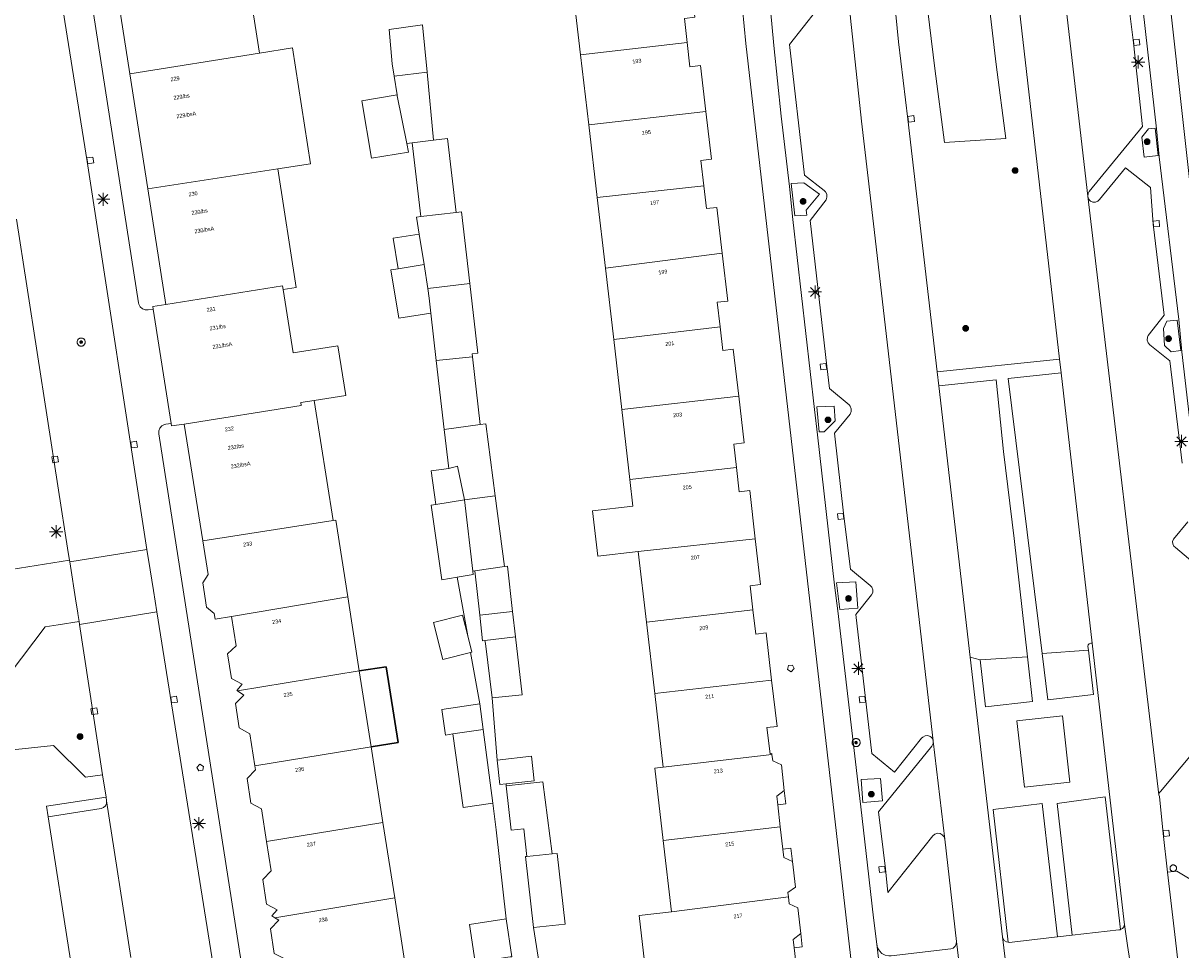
# Model space of a CAD drawing. Header units: metres. Extents: x 135779 to 137489, y 452643 to 455118.
# Tile 91 of 189: x 136139 to 136227, y 453434 to 453505. Entities that reach past the tile are written whole.
import ezdxf
from ezdxf.enums import TextEntityAlignment as Align

# ---------------------------------------------------------------- set-up
doc = ezdxf.new("R2010")
doc.units = ezdxf.units.M
doc.linetypes.add('DGN_Style_3', pattern=[78.572352, 56.123108, -22.449243])
for name, color, linetype, lineweight in [('KTop_BTD_Groenvoorziening', 62, 'Continuous', 13), ('KTop_NAR_Huisnummer (t)', 7, 'Continuous', 13), ('KTop_NAR_Huisnummer tijdelijk (t)', 7, 'Continuous', 13), ('KTop_OBW_Overig Plus', 1, 'Continuous', 13), ('KTop_PAL_Afsluitpaal', 222, 'Continuous', 13), ('KTop_PAL_Lichtmast', 40, 'Continuous', 13), ('KTop_PND_Grondvlaksituatie van BAG-pand [tachy]', 1, 'Continuous', 13), ('KTop_PND_Pandscheiding', 40, 'Continuous', 13), ('KTop_PND_Voorlopige_pandgeometrie', 1, 'DGN_Style_3', 30), ('KTop_PUT_Brandkraan of -put', 1, 'Continuous', 13), ('KTop_PUT_Inspectie- of rioolput', 15, 'Continuous', 13), ('KTop_PUT_Kolk', 15, 'Continuous', 13), ('KTop_VGO_Boom', 92, 'Continuous', 13), ('KTop_WGD_Fietspad', 40, 'Continuous', 13), ('KTop_WGD_Parkeervlak', 251, 'Continuous', 13), ('KTop_WGD_Rijbaan_Lokale weg', 251, 'Continuous', 13), ('KTop_WGD_Rijbaan_Lokale weg_verkeersdrempel', 40, 'Continuous', 13), ('KTop_WGD_Voetpad', 251, 'Continuous', 13), ('KTop_WGD_Voetpad_achterpad', 251, 'Continuous', 13)]:
    doc.layers.add(name, color=color, linetype=linetype, lineweight=lineweight)
doc.styles.add('Style-ROVU', font='ROVU.shx')
doc.styles.add('Style-ROVUCURSIEF', font='ROVUCURSIEF.shx')

# ---------------------------------------------------------------- blocks, each defined once
blk = doc.blocks.new('PAL_Lichtmast')
at = {"layer": 'KTop_PAL_Lichtmast'}
for p, q in [((-0.354, -0.354), (0.354, 0.354)), ((0.354, -0.354), (-0.354, 0.354)), ((0, -0.5), (0, 0.5)), ((-0.5, 0), (0.5, 0))]:
    blk.add_line(p, q, dxfattribs=at)
blk = doc.blocks.new('PAL_Afsluitpaal')
at = {"layer": 'KTop_PAL_Afsluitpaal', "flags": 128}
blk.add_lwpolyline([(0.25, 0), (0.249, 0.026), (0.245, 0.052), (0.238, 0.077), (0.228, 0.102), (0.217, 0.125), (0.202, 0.147), (0.186, 0.167), (0.167, 0.186), (0.147, 0.202), (0.125, 0.217), (0.102, 0.228), (0.077, 0.238), (0.052, 0.245), (0.026, 0.249), (0, 0.25), (-0.026, 0.249), (-0.052, 0.245), (-0.077, 0.238), (-0.102, 0.228), (-0.125, 0.217), (-0.147, 0.202), (-0.167, 0.186), (-0.186, 0.167), (-0.202, 0.147), (-0.217, 0.125), (-0.228, 0.102), (-0.238, 0.077), (-0.245, 0.052), (-0.249, 0.026), (-0.25, 0), (-0.249, -0.026), (-0.245, -0.052), (-0.238, -0.077), (-0.228, -0.102), (-0.217, -0.125), (-0.202, -0.147), (-0.186, -0.167), (-0.167, -0.186), (-0.147, -0.202), (-0.125, -0.217), (-0.102, -0.228), (-0.077, -0.238), (-0.052, -0.245), (-0.026, -0.249), (0, -0.25), (0.026, -0.249), (0.052, -0.245), (0.077, -0.238), (0.102, -0.228), (0.125, -0.217), (0.147, -0.202), (0.167, -0.186), (0.186, -0.167), (0.202, -0.147), (0.217, -0.125), (0.228, -0.102), (0.238, -0.077), (0.245, -0.052), (0.249, -0.026), (0.25, 0)], dxfattribs=at)
blk = doc.blocks.new('PUT_Brandkraan_of_-put')
at = {"layer": 'KTop_PUT_Brandkraan of -put'}
for p, q in [((-0.25, 0.034), (0, 0.25)), ((-0.158, -0.25), (-0.25, 0.034)), ((0, 0.25), (0.25, 0.033)), ((0.25, 0.033), (0.158, -0.25)), ((0.158, -0.25), (-0.158, -0.25))]:
    blk.add_line(p, q, dxfattribs=at)
blk = doc.blocks.new('PUT_Inspectie-_of_rioolput')
at = {"layer": 'KTop_PUT_Inspectie- of rioolput', "flags": 128}
for points in [[(0.31, 0), (0.308, 0.032), (0.303, 0.064), (0.294, 0.095), (0.283, 0.126), (0.268, 0.155), (0.25, 0.182), (0.23, 0.207), (0.207, 0.23), (0.182, 0.25), (0.154, 0.268), (0.126, 0.283), (0.095, 0.294), (0.064, 0.303), (0.032, 0.308), (0, 0.309), (-0.032, 0.308), (-0.064, 0.303), (-0.096, 0.294), (-0.126, 0.283), (-0.155, 0.268), (-0.182, 0.25), (-0.207, 0.23), (-0.23, 0.207), (-0.25, 0.182), (-0.268, 0.154), (-0.283, 0.126), (-0.294, 0.095), (-0.303, 0.064), (-0.308, 0.032), (-0.309, 0), (-0.308, -0.032), (-0.303, -0.064), (-0.294, -0.096), (-0.283, -0.126), (-0.268, -0.155), (-0.25, -0.182), (-0.23, -0.207), (-0.207, -0.23), (-0.182, -0.25), (-0.155, -0.268), (-0.126, -0.283), (-0.096, -0.294), (-0.064, -0.303), (-0.032, -0.308), (0, -0.309), (0.032, -0.308), (0.064, -0.303), (0.095, -0.294), (0.126, -0.283), (0.155, -0.268), (0.182, -0.25), (0.207, -0.23), (0.23, -0.207), (0.25, -0.182), (0.268, -0.155), (0.283, -0.126), (0.294, -0.096), (0.303, -0.064), (0.308, -0.032), (0.31, 0)], [(0.095, 0), (0.094, 0.009), (0.092, 0.019), (0.09, 0.029), (0.086, 0.038), (0.082, 0.047), (0.076, 0.055), (0.07, 0.063), (0.063, 0.07), (0.055, 0.076), (0.047, 0.082), (0.038, 0.086), (0.029, 0.09), (0.019, 0.092), (0.009, 0.094), (0, 0.094), (-0.01, 0.094), (-0.02, 0.092), (-0.029, 0.09), (-0.039, 0.086), (-0.048, 0.082), (-0.056, 0.076), (-0.064, 0.07), (-0.071, 0.063), (-0.077, 0.055), (-0.082, 0.047), (-0.087, 0.038), (-0.09, 0.029), (-0.093, 0.019), (-0.094, 0.009), (-0.095, 0), (-0.094, -0.01), (-0.093, -0.02), (-0.09, -0.029), (-0.087, -0.039), (-0.082, -0.048), (-0.077, -0.056), (-0.071, -0.064), (-0.064, -0.071), (-0.056, -0.077), (-0.047, -0.082), (-0.039, -0.087), (-0.029, -0.09), (-0.02, -0.093), (-0.01, -0.094), (0, -0.095), (0.009, -0.094), (0.019, -0.093), (0.029, -0.09), (0.038, -0.087), (0.047, -0.082), (0.055, -0.077), (0.063, -0.071), (0.07, -0.064), (0.076, -0.056), (0.082, -0.047), (0.086, -0.039), (0.09, -0.029), (0.092, -0.02), (0.094, -0.01), (0.095, 0)], [(0.035, 0), (0.034, 0.003), (0.034, 0.007), (0.033, 0.01), (0.031, 0.014), (0.03, 0.017), (0.028, 0.02), (0.026, 0.023), (0.023, 0.026), (0.02, 0.028), (0.017, 0.03), (0.014, 0.031), (0.01, 0.033), (0.007, 0.034), (0.003, 0.034), (0, 0.034), (-0.004, 0.034), (-0.007, 0.034), (-0.011, 0.033), (-0.014, 0.031), (-0.018, 0.03), (-0.021, 0.028), (-0.023, 0.026), (-0.026, 0.023), (-0.028, 0.02), (-0.03, 0.017), (-0.032, 0.014), (-0.033, 0.01), (-0.034, 0.007), (-0.035, 0.003), (-0.035, 0), (-0.035, -0.004), (-0.034, -0.007), (-0.033, -0.011), (-0.032, -0.014), (-0.03, -0.018), (-0.028, -0.021), (-0.026, -0.023), (-0.023, -0.026), (-0.021, -0.028), (-0.017, -0.03), (-0.014, -0.032), (-0.011, -0.033), (-0.007, -0.034), (-0.004, -0.035), (0, -0.035), (0.003, -0.035), (0.007, -0.034), (0.01, -0.033), (0.014, -0.032), (0.017, -0.03), (0.02, -0.028), (0.023, -0.026), (0.026, -0.023), (0.028, -0.021), (0.03, -0.017), (0.031, -0.014), (0.033, -0.011), (0.034, -0.007), (0.034, -0.004), (0.035, 0)], [(0.01, 0.02), (0.007, 0.02), (0.005, 0.021), (0.003, 0.022), (0.001, 0.022), (-0.001, 0.022), (-0.004, 0.022), (-0.006, 0.021), (-0.008, 0.02), (-0.01, 0.019), (-0.012, 0.018), (-0.014, 0.017), (-0.016, 0.015), (-0.017, 0.013), (-0.019, 0.012), (-0.02, 0.009), (-0.021, 0.007), (-0.022, 0.005), (-0.022, 0.003), (-0.022, 0.001), (-0.022, -0.001), (-0.022, -0.004), (-0.022, -0.006), (-0.021, -0.008), (-0.02, -0.01), (-0.019, -0.012), (-0.017, -0.014), (-0.016, -0.016), (-0.014, -0.017), (-0.012, -0.019), (-0.01, -0.02), (-0.008, -0.021), (-0.006, -0.022), (-0.003, -0.022), (-0.001, -0.022), (0.001, -0.022), (0.003, -0.022), (0.005, -0.022), (0.008, -0.021), (0.01, -0.02), (0.012, -0.019), (0.014, -0.017), (0.015, -0.016), (0.017, -0.014), (0.018, -0.012), (0.02, -0.01), (0.02, -0.008), (0.021, -0.006), (0.022, -0.003), (0.022, -0.001), (0.022, 0.001), (0.022, 0.003), (0.021, 0.005), (0.02, 0.008), (0.019, 0.01), (0.018, 0.012), (0.017, 0.014), (0.015, 0.015), (0.013, 0.017), (0.012, 0.018), (0.01, 0.02)]]:
    blk.add_lwpolyline(points, dxfattribs=at)
blk = doc.blocks.new('PUT_Kolk')
at = {"layer": 'KTop_PUT_Kolk', "flags": 128}
blk.add_lwpolyline([(0.225, -0.225), (0.225, 0.225), (-0.225, 0.225), (-0.225, -0.225), (0.225, -0.225)], dxfattribs=at)
blk = doc.blocks.new('VGO_Boom')
at = {"layer": 'KTop_VGO_Boom', "flags": 128}
for points in [[(0.215, 0), (0.214, 0.022), (0.21, 0.045), (0.204, 0.066), (0.196, 0.087), (0.186, 0.108), (0.174, 0.126), (0.16, 0.144), (0.144, 0.16), (0.126, 0.174), (0.107, 0.186), (0.087, 0.196), (0.066, 0.204), (0.045, 0.21), (0.022, 0.214), (-0.001, 0.215), (-0.023, 0.214), (-0.045, 0.21), (-0.067, 0.204), (-0.088, 0.196), (-0.108, 0.186), (-0.127, 0.174), (-0.144, 0.16), (-0.16, 0.144), (-0.174, 0.126), (-0.187, 0.107), (-0.197, 0.087), (-0.205, 0.066), (-0.211, 0.045), (-0.214, 0.022), (-0.215, -0.001), (-0.214, -0.023), (-0.211, -0.045), (-0.205, -0.067), (-0.197, -0.088), (-0.187, -0.108), (-0.174, -0.127), (-0.16, -0.144), (-0.144, -0.16), (-0.127, -0.174), (-0.108, -0.187), (-0.088, -0.197), (-0.067, -0.205), (-0.045, -0.211), (-0.023, -0.214), (0, -0.215), (0.022, -0.214), (0.045, -0.211), (0.066, -0.205), (0.087, -0.197), (0.108, -0.187), (0.126, -0.174), (0.144, -0.16), (0.16, -0.144), (0.174, -0.127), (0.186, -0.108), (0.196, -0.088), (0.204, -0.067), (0.21, -0.045), (0.214, -0.023), (0.215, -0.001)], [(0.155, 0), (0.154, 0.016), (0.152, 0.032), (0.147, 0.048), (0.142, 0.063), (0.134, 0.078), (0.125, 0.091), (0.115, 0.104), (0.104, 0.115), (0.091, 0.125), (0.077, 0.134), (0.063, 0.142), (0.048, 0.147), (0.032, 0.152), (0.016, 0.154), (-0.001, 0.155), (-0.017, 0.154), (-0.033, 0.152), (-0.048, 0.147), (-0.064, 0.142), (-0.078, 0.134), (-0.092, 0.125), (-0.104, 0.115), (-0.116, 0.104), (-0.126, 0.091), (-0.135, 0.077), (-0.142, 0.063), (-0.148, 0.048), (-0.152, 0.032), (-0.155, 0.016), (-0.155, -0.001), (-0.155, -0.017), (-0.152, -0.033), (-0.148, -0.048), (-0.142, -0.064), (-0.135, -0.078), (-0.126, -0.092), (-0.116, -0.104), (-0.104, -0.116), (-0.092, -0.126), (-0.078, -0.135), (-0.064, -0.142), (-0.048, -0.148), (-0.033, -0.152), (-0.017, -0.155), (0, -0.155), (0.016, -0.155), (0.032, -0.152), (0.048, -0.148), (0.063, -0.142), (0.078, -0.135), (0.091, -0.126), (0.104, -0.116), (0.115, -0.104), (0.125, -0.092), (0.134, -0.078), (0.142, -0.064), (0.147, -0.048), (0.152, -0.033), (0.154, -0.017), (0.155, -0.001)], [(0.095, 0), (0.094, 0.01), (0.093, 0.02), (0.09, 0.029), (0.087, 0.039), (0.082, 0.048), (0.077, 0.056), (0.071, 0.064), (0.064, 0.071), (0.056, 0.077), (0.047, 0.082), (0.039, 0.087), (0.029, 0.09), (0.02, 0.093), (0.01, 0.094), (-0.001, 0.095), (-0.01, 0.094), (-0.02, 0.093), (-0.03, 0.09), (-0.039, 0.087), (-0.048, 0.082), (-0.056, 0.077), (-0.064, 0.071), (-0.071, 0.064), (-0.077, 0.056), (-0.083, 0.047), (-0.087, 0.039), (-0.091, 0.029), (-0.093, 0.02), (-0.095, 0.01), (-0.095, -0.001), (-0.095, -0.01), (-0.093, -0.02), (-0.091, -0.03), (-0.087, -0.039), (-0.083, -0.048), (-0.077, -0.056), (-0.071, -0.064), (-0.064, -0.071), (-0.056, -0.077), (-0.048, -0.083), (-0.039, -0.087), (-0.03, -0.091), (-0.02, -0.093), (-0.01, -0.095), (0, -0.095), (0.01, -0.095), (0.02, -0.093), (0.029, -0.091), (0.039, -0.087), (0.048, -0.083), (0.056, -0.077), (0.064, -0.071), (0.071, -0.064), (0.077, -0.056), (0.082, -0.048), (0.087, -0.039), (0.09, -0.03), (0.093, -0.02), (0.094, -0.01), (0.095, -0.001)], [(0.035, 0), (0.035, 0.004), (0.034, 0.007), (0.033, 0.011), (0.032, 0.014), (0.03, 0.018), (0.028, 0.021), (0.026, 0.023), (0.023, 0.026), (0.021, 0.028), (0.017, 0.03), (0.014, 0.032), (0.011, 0.033), (0.007, 0.034), (0.004, 0.035), (-0.001, 0.035), (-0.004, 0.035), (-0.008, 0.034), (-0.011, 0.033), (-0.015, 0.032), (-0.018, 0.03), (-0.021, 0.028), (-0.024, 0.026), (-0.027, 0.023), (-0.029, 0.021), (-0.031, 0.017), (-0.032, 0.014), (-0.034, 0.011), (-0.035, 0.007), (-0.035, 0.004), (-0.035, -0.001), (-0.035, -0.004), (-0.035, -0.008), (-0.034, -0.011), (-0.032, -0.015), (-0.031, -0.018), (-0.029, -0.021), (-0.027, -0.024), (-0.024, -0.027), (-0.021, -0.029), (-0.018, -0.031), (-0.015, -0.032), (-0.011, -0.034), (-0.008, -0.035), (-0.004, -0.035), (0, -0.035), (0.004, -0.035), (0.007, -0.035), (0.011, -0.034), (0.014, -0.032), (0.018, -0.031), (0.021, -0.029), (0.023, -0.027), (0.026, -0.024), (0.028, -0.021), (0.03, -0.018), (0.032, -0.015), (0.033, -0.011), (0.034, -0.008), (0.035, -0.004), (0.035, 0)]]:
    blk.add_lwpolyline(points, dxfattribs=at)

msp = doc.modelspace()

# ---------------------------------------------------------------- linework, layer by layer
at = {"layer": 'KTop_BTD_Groenvoorziening', "flags": 128}
for points in [[(136206.941, 453512.583), (136206.756, 453514.53), (136211.447, 453514.859), (136211.632, 453512.912), (136212.223, 453507.24), (136212.894, 453501.578), (136213.645, 453495.925), (136208.954, 453495.596), (136208.203, 453501.249), (136207.532, 453506.912), (136206.941, 453512.583)], [(136219.934, 453456.836), (136216.412, 453456.567)], [(136211.662, 453456.099), (136215.276, 453456.318)], [(136125.921, 453455.808), (136125.612, 453455.335), (136125.845, 453455.146), (136133.679, 453448.78), (136140.908, 453449.553), (136143.347, 453447.136), (136144.656, 453447.303)]]:
    msp.add_lwpolyline(points, dxfattribs=at)
at = {"layer": 'KTop_OBW_Overig Plus', "flags": 128}
for points in [[(136172.534, 453457.923), (136172.135, 453459.499), (136169.929, 453458.941), (136170.642, 453456.127), (136172.759, 453456.663)], [(136172.759, 453456.663), (136172.847, 453456.685), (136172.534, 453457.923)]]:
    msp.add_lwpolyline(points, dxfattribs=at)
at = {"layer": 'KTop_PND_Grondvlaksituatie van BAG-pand [tachy]', "flags": 128}
for points in [[(136156.64, 453502.436), (136155.262, 453511.244)], [(136145.356, 453509.679), (136146.737, 453500.851)], [(136189.298, 453503.242), (136189.085, 453505.079), (136189.88, 453505.171), (136189.484, 453508.585)], [(136180.55, 453507.574), (136181.161, 453502.309)], [(136169.436, 453500.969), (136169.089, 453504.589), (136166.549, 453504.236), (136166.776, 453501.608), (136166.921, 453500.675)], [(136158.026, 453493.586), (136160.535, 453493.979), (136159.15, 453502.829), (136156.64, 453502.436)], [(136190.722, 453497.98), (136190.307, 453501.487), (136189.512, 453501.395), (136189.298, 453503.242)], [(136181.161, 453502.309), (136181.782, 453496.951)], [(136169.934, 453495.779), (136169.436, 453500.969)], [(136146.737, 453500.851), (136148.112, 453492.063)], [(136166.921, 453500.675), (136167.144, 453499.247)], [(136167.144, 453499.247), (136164.442, 453498.783), (136165.194, 453494.4), (136168.001, 453494.882), (136167.874, 453495.526)], [(136190.569, 453492.311), (136190.35, 453494.243), (136191.154, 453494.337), (136190.722, 453497.98)], [(136181.782, 453496.951), (136182.424, 453491.413)], [(136171.647, 453490.261), (136170.992, 453495.909), (136169.934, 453495.779)], [(136167.874, 453495.526), (136168.306, 453495.579)], [(136168.306, 453495.579), (136168.959, 453489.95)], [(136158.444, 453484.38), (136159.442, 453484.536), (136158.026, 453493.586)], [(136191.968, 453487.154), (136191.562, 453490.655), (136190.767, 453490.567), (136190.569, 453492.311)], [(136148.112, 453492.063), (136149.493, 453483.24)], [(136182.424, 453491.413), (136183.051, 453486.008)], [(136168.959, 453489.95), (136168.618, 453489.91), (136168.825, 453488.617)], [(136172.687, 453484.84), (136172.052, 453490.308), (136171.647, 453490.261)], [(136168.825, 453488.617), (136166.83, 453488.305), (136167.214, 453485.97)], [(136191.815, 453481.529), (136191.597, 453483.404), (136192.392, 453483.496), (136191.968, 453487.154)], [(136167.214, 453485.97), (136166.669, 453485.882), (136167.269, 453482.179), (136169.718, 453482.573)], [(136183.051, 453486.008), (136183.683, 453480.561)], [(136160.805, 453475.908), (136163.215, 453476.281), (136162.625, 453480.066), (136159.199, 453479.532), (136158.444, 453484.38)], [(136172.895, 453479.235), (136172.867, 453479.474), (136173.304, 453479.525), (136172.687, 453484.84)], [(136149.493, 453483.24), (136148.495, 453483.084), (136148.526, 453482.886)], [(136148.526, 453482.886), (136149.885, 453474.155)], [(136169.718, 453482.573), (136170.138, 453478.956)], [(136193.233, 453476.239), (136192.819, 453479.812), (136192.024, 453479.72), (136191.815, 453481.529)], [(136183.683, 453480.561), (136184.304, 453475.204)], [(136170.138, 453478.956), (136170.749, 453473.692)], [(136173.495, 453474.061), (136172.895, 453479.235)], [(136193.06, 453470.792), (136192.853, 453472.571), (136193.648, 453472.663), (136193.233, 453476.239)], [(136162.258, 453466.74), (136160.805, 453475.908)], [(136184.304, 453475.204), (136184.922, 453469.873)], [(136149.885, 453474.155), (136149.916, 453473.957), (136150.884, 453474.108)], [(136150.884, 453474.108), (136152.298, 453465.188)], [(136170.749, 453473.692), (136171.095, 453470.714)], [(136174.639, 453468.623), (136173.932, 453474.112), (136173.495, 453474.061)], [(136171.095, 453470.714), (136169.74, 453470.529), (136170.094, 453467.952)], [(136194.498, 453465.336), (136194.071, 453469.02), (136193.276, 453468.928), (136193.06, 453470.792)], [(136184.922, 453469.873), (136185.157, 453467.842), (136182.071, 453467.485), (136182.472, 453464.018), (136185.559, 453464.376)], [(136175.334, 453463.226), (136174.639, 453468.623)], [(136170.094, 453467.952), (136169.751, 453467.914), (136170.553, 453462.207), (136171.731, 453462.41)], [(136163.378, 453460.907), (136162.463, 453466.773), (136162.258, 453466.74)], [(136152.298, 453465.188), (136152.707, 453462.605), (136152.299, 453461.984), (136152.596, 453460.108), (136153.176, 453459.643), (136153.244, 453459.208), (136154.498, 453459.403)], [(136194.321, 453459.907), (136194.108, 453461.749), (136194.903, 453461.841), (136194.498, 453465.336)], [(136185.559, 453464.376), (136186.185, 453458.98)], [(136175.967, 453459.786), (136175.581, 453463.262), (136175.334, 453463.226)], [(136171.731, 453462.41), (136172.947, 453462.619), (136172.922, 453462.872)], [(136172.922, 453462.872), (136173.089, 453462.897)], [(136173.089, 453462.897), (136173.465, 453459.508)], [(136164.258, 453455.257), (136163.378, 453460.907)], [(136173.465, 453459.508), (136173.671, 453457.554), (136173.852, 453457.572)], [(136176.189, 453457.856), (136175.967, 453459.786)], [(136195.749, 453454.536), (136195.33, 453458.157), (136194.535, 453458.065), (136194.321, 453459.907)], [(136154.498, 453459.403), (136154.847, 453457.161), (136154.201, 453456.565), (136154.496, 453454.669), (136155.301, 453454.237), (136154.9, 453453.751), (136154.95, 453453.719)], [(136186.185, 453458.98), (136186.818, 453453.518)], [(136174.414, 453453.185), (136176.699, 453453.425), (136176.189, 453457.856)], [(136173.852, 453457.572), (136173.896, 453457.35), (136174.414, 453453.185)], [(136165.163, 453449.456), (136164.258, 453455.257)], [(136195.773, 453448.864), (136195.765, 453448.93), (136195.626, 453448.914), (136195.373, 453450.917), (136196.158, 453451.008), (136195.749, 453454.536)], [(136186.818, 453453.518), (136187.471, 453447.887)], [(136173.461, 453452.742), (136170.567, 453452.312), (136170.832, 453450.344), (136171.403, 453450.433)], [(136173.716, 453450.78), (136173.461, 453452.742)], [(136174.447, 453445.146), (136173.716, 453450.78)], [(136171.403, 453450.433), (136172.187, 453444.808), (136174.447, 453445.146)], [(136166.063, 453443.681), (136165.163, 453449.456)], [(136196.713, 453446.122), (136196.488, 453448.078), (136195.828, 453448.384), (136195.773, 453448.864)], [(136156.27, 453447.997), (136156.317, 453447.698), (136155.68, 453447.043), (136155.975, 453445.146), (136156.78, 453444.715), (136157.168, 453442.219)], [(136175.461, 453446.618), (136177.609, 453446.861), (136177.4, 453448.728), (136174.779, 453448.437)], [(136174.779, 453448.437), (136174.993, 453446.565), (136175.461, 453446.618)], [(136187.471, 453447.887), (136186.836, 453447.814), (136187.469, 453442.308)], [(136178.976, 453441.275), (136178.282, 453446.785), (136175.476, 453446.476)], [(136175.476, 453446.476), (136175.867, 453443.092), (136176.819, 453443.18), (136177.059, 453441.086)], [(136196.215, 453445.028), (136196.141, 453445.673), (136196.713, 453446.122)], [(136196.41, 453443.334), (136196.215, 453445.028)], [(136166.964, 453437.905), (136166.063, 453443.681)], [(136196.604, 453441.641), (136196.41, 453443.334)], [(136157.168, 453442.219), (136157.517, 453439.974), (136156.88, 453439.318), (136157.172, 453437.442), (136157.977, 453437.01), (136157.576, 453436.543), (136157.812, 453436.393)], [(136187.469, 453442.308), (136188.097, 453436.84)], [(136177.059, 453441.086), (136176.958, 453441.073), (136177.564, 453435.639)], [(136177.564, 453435.639), (136179.976, 453435.917), (136179.37, 453441.306), (136178.976, 453441.275)], [(136197.338, 453440.688), (136196.678, 453440.995), (136196.604, 453441.641)], [(136197.024, 453437.991), (136196.987, 453438.313), (136197.562, 453438.742), (136197.338, 453440.688)], [(136167.863, 453432.139), (136166.964, 453437.905)], [(136197.97, 453435.186), (136197.744, 453437.152), (136197.086, 453437.449), (136197.024, 453437.991)], [(136188.097, 453436.84), (136185.631, 453436.556), (136186.267, 453431.032), (136188.733, 453431.316)], [(136157.812, 453436.393), (136158.101, 453436.21), (136157.465, 453435.555), (136157.756, 453433.678), (136158.562, 453433.247), (136158.944, 453430.785)], [(136175.466, 453436.302), (136172.68, 453435.893), (136173.108, 453433.005), (136175.783, 453433.402)], [(136175.783, 453433.402), (136175.893, 453433.418), (136175.466, 453436.302)], [(136197.47, 453434.102), (136197.396, 453434.747), (136197.97, 453435.186)], [(136197.672, 453432.348), (136197.47, 453434.102)]]:
    msp.add_lwpolyline(points, dxfattribs=at)
at = {"layer": 'KTop_PND_Pandscheiding', "flags": 128}
for points in [[(136181.161, 453502.309), (136189.298, 453503.242)], [(136146.737, 453500.851), (136156.64, 453502.436)], [(136166.921, 453500.675), (136169.436, 453500.969)], [(136167.874, 453495.526), (136167.156, 453499.17), (136167.144, 453499.247)], [(136190.722, 453497.98), (136181.782, 453496.951)], [(136169.934, 453495.779), (136168.306, 453495.579)], [(136158.026, 453493.586), (136148.112, 453492.063)], [(136190.569, 453492.311), (136182.424, 453491.413)], [(136168.959, 453489.95), (136171.647, 453490.261)], [(136168.825, 453488.617), (136169.198, 453486.292)], [(136183.051, 453486.008), (136191.968, 453487.154)], [(136169.198, 453486.292), (136167.214, 453485.97)], [(136169.49, 453484.469), (136169.198, 453486.292)], [(136149.493, 453483.24), (136158.384, 453484.658), (136158.444, 453484.38)], [(136172.687, 453484.84), (136169.49, 453484.469)], [(136169.718, 453482.573), (136169.586, 453483.708), (136169.49, 453484.469)], [(136183.683, 453480.561), (136191.815, 453481.529)], [(136170.138, 453478.956), (136172.895, 453479.235)], [(136193.233, 453476.239), (136184.304, 453475.204)], [(136160.805, 453475.908), (136159.789, 453475.747), (136159.817, 453475.511), (136150.884, 453474.108)], [(136173.495, 453474.061), (136170.749, 453473.692)], [(136171.095, 453470.714), (136171.757, 453470.882), (136172.293, 453468.322)], [(136193.06, 453470.792), (136184.922, 453469.873)], [(136172.293, 453468.322), (136170.094, 453467.952)], [(136172.293, 453468.322), (136174.639, 453468.623)], [(136172.922, 453462.872), (136172.293, 453468.322)], [(136152.298, 453465.188), (136162.258, 453466.74)], [(136185.559, 453464.376), (136194.498, 453465.336)], [(136173.089, 453462.897), (136175.334, 453463.226)], [(136163.378, 453460.907), (136154.498, 453459.403)], [(136175.967, 453459.786), (136173.465, 453459.508)], [(136194.321, 453459.907), (136186.185, 453458.98)], [(136173.852, 453457.572), (136176.189, 453457.856)], [(136154.95, 453453.719), (136164.258, 453455.257)], [(136186.818, 453453.518), (136195.749, 453454.536)], [(136154.95, 453453.719), (136155.43, 453453.408), (136154.793, 453452.752), (136155.082, 453450.896), (136155.89, 453450.444), (136156.27, 453447.997)], [(136171.403, 453450.433), (136173.716, 453450.78)], [(136165.163, 453449.456), (136156.27, 453447.997)], [(136195.773, 453448.864), (136187.471, 453447.887)], [(136166.063, 453443.681), (136157.168, 453442.219)], [(136196.41, 453443.334), (136187.469, 453442.308)], [(136178.976, 453441.275), (136177.059, 453441.086)], [(136166.964, 453437.905), (136157.812, 453436.393)], [(136188.097, 453436.84), (136197.024, 453437.991)]]:
    msp.add_lwpolyline(points, dxfattribs=at)
at = {"layer": 'KTop_PND_Voorlopige_pandgeometrie', "flags": 128}
msp.add_lwpolyline([(136165.163, 453449.456), (136167.218, 453449.776), (136166.314, 453455.57), (136164.258, 453455.257)], dxfattribs=at)
at = {"layer": 'KTop_WGD_Fietspad', "flags": 128}
for points in [[(136234.046, 453437.599), (136233.63, 453441.45), (136227.83, 453491.17), (136225.49, 453512.3), (136225.068, 453516.235), (136224.96, 453517.473), (136224.725, 453520.177), (136224.463, 453524.126), (136224.28, 453528.079), (136224.23, 453529.62), (136224.21, 453530.02), (136223.83, 453547.63), (136223.846, 453551.725), (136223.943, 453555.819), (136224.05, 453558.52), (136224.12, 453560.64), (136224.293, 453563.83), (136224.546, 453567.015), (136224.62, 453567.79), (136226.34, 453582.17), (136227.121, 453587.923), (136227.89, 453593.08), (136228.458, 453596.05)], [(136224.369, 453583.145), (136222.76, 453570.08), (136222.6, 453568.19), (136222.39, 453566.29), (136222.162, 453563.01), (136221.961, 453559.067), (136221.79, 453553.51), (136221.67, 453549.39), (136222.27, 453525.6), (136222.42, 453523.41), (136222.79, 453518.36), (136222.897, 453517.28), (136223.4, 453512.19), (136223.62, 453510.19), (136225.14, 453496.65), (136225.35, 453494.51), (136226.85, 453482.08), (136227.08, 453479.61), (136228.62, 453466.26), (136228.81, 453464.71), (136230.12, 453453.43), (136230.33, 453451.47), (136231.95, 453437.63)], [(136193.395, 453507.157), (136193.773, 453503.159), (136201.938, 453431.966), (136202.04, 453431.08), (136205.59, 453400), (136206.57, 453391.42), (136206.62, 453390.42), (136206.65, 453389.41), (136206.68, 453386.41), (136206.71, 453385.44), (136206.96, 453382.37), (136207.33, 453378.47), (136210.58, 453350.62)], [(136203.78, 453434.38), (136203.53, 453436.4), (136203.08, 453440.42), (136202.55, 453444.86), (136202.33, 453446.77), (136200.81, 453459.84), (136200.56, 453461.79), (136199.26, 453473.28), (136199.02, 453475.22), (136197.36, 453489.73), (136197.1, 453492.24), (136196.462, 453497.631), (136195.904, 453503.03), (136195.75, 453504.67), (136195.52, 453507.03)], [(136222.698, 453435.872), (136222.656, 453435.708), (136222.538, 453435.564), (136222.378, 453435.486)], [(136213.817, 453434.523), (136213.682, 453434.55), (136213.514, 453434.663), (136213.402, 453434.832), (136213.37, 453434.95)], [(136213.817, 453434.523), (136213.88, 453434.51), (136217.584, 453434.934)], [(136218.708, 453435.063), (136217.584, 453434.934)], [(136218.708, 453435.063), (136222.27, 453435.47), (136222.372, 453435.483), (136222.378, 453435.486)], [(136203.78, 453434.38), (136203.839, 453434.108), (136203.973, 453433.863), (136204.17, 453433.666), (136204.415, 453433.533), (136204.688, 453433.475), (136204.87, 453433.48), (136209.42, 453434.02), (136209.61, 453434.083), (136209.76, 453434.215), (136209.847, 453434.394), (136209.86, 453434.58)], [(136204.24, 453430.33), (136204.028, 453432.197), (136203.78, 453434.38)]]:
    msp.add_lwpolyline(points, dxfattribs=at)
at = {"layer": 'KTop_WGD_Parkeervlak', "flags": 128}
msp.add_lwpolyline([(136142.205, 453433.159), (136140.496, 453444.115)], dxfattribs=at)
at = {"layer": 'KTop_WGD_Rijbaan_Lokale weg', "flags": 128}
for points in [[(136204.818, 453537.209), (136204.75, 453536.56), (136204.668, 453535.619), (136204.6, 453534.84), (136204.589, 453534.621), (136204.501, 453532.84), (136204.36, 453528.816), (136204.3, 453524.791), (136204.32, 453520.765), (136204.42, 453516.74), (136204.45, 453516.45), (136204.474, 453515.927), (136204.495, 453515.56), (136204.713, 453511.709), (136205.032, 453507.496), (136205.43, 453503.29), (136206.15, 453497.38), (136208.381, 453478.092)], [(136217.742, 453479.069), (136214.51, 453507.27), (136214.285, 453509.586), (136213.84, 453514.77), (136213.84, 453514.94), (136213.717, 453516.326), (136213.71, 453516.421), (136213.401, 453520.479), (136213.166, 453524.638), (136213.01, 453528.8), (136212.812, 453534.612), (136212.776, 453535.671), (136212.75, 453536.42), (136212.73, 453537.11)], [(136216.314, 453535.884), (136216.372, 453532.658), (136216.586, 453527.284), (136216.88, 453521.915), (136217.24, 453516.751), (136217.254, 453516.55), (136217.707, 453511.191), (136218.24, 453505.84), (136219.889, 453491.51)], [(136148.038, 453464.526), (136143.473, 453494.152), (136141.757, 453504.853), (136140.065, 453515.889), (136138.81, 453523.833)], [(136208.083, 453449.904), (136203.52, 453489.39), (136202.602, 453497.248), (136201.763, 453505.114), (136201.405, 453508.72)], [(136219.889, 453491.51), (136225.318, 453445.794)], [(136142.127, 453463.703), (136142.034, 453464.302), (136138.076, 453489.751)], [(136217.862, 453478.019), (136217.742, 453479.069)], [(136208.381, 453478.092), (136208.504, 453477.022)], [(136220.229, 453457.37), (136217.862, 453478.019)], [(136208.504, 453477.022), (136210.901, 453456.296)], [(136142.147, 453463.577), (136148.038, 453464.526)], [(136142.127, 453463.703), (136142.147, 453463.577)], [(136148.792, 453459.756), (136142.888, 453458.805)], [(136160.676, 453383.93), (136159.438, 453392.244), (136158.219, 453400), (136157.342, 453405.577), (136154.498, 453423.669), (136153.104, 453432.775), (136148.792, 453459.756)], [(136144.656, 453447.303), (136142.888, 453458.805)], [(136222.698, 453435.872), (136222.67, 453436.07), (136220.229, 453457.37)], [(136210.901, 453456.296), (136213.37, 453434.95)], [(136208.085, 453449.891), (136208.083, 453449.904)], [(136208.97, 453442.39), (136208.085, 453449.891)], [(136144.916, 453445.614), (136144.656, 453447.303)], [(136144.916, 453445.614), (136144.962, 453445.315)], [(136146.808, 453433.37), (136144.962, 453445.315)], [(136225.318, 453445.794), (136225.36, 453445.65), (136225.64, 453442.82), (136225.99, 453439.89)], [(136209.86, 453434.58), (136208.97, 453442.39)], [(136225.99, 453439.89), (136226.582, 453434.693), (136227.09, 453430.23)], [(136223.09, 453433.12), (136222.924, 453434.288), (136222.698, 453435.872)], [(136213.37, 453434.95), (136213.579, 453433.254), (136213.723, 453432.087)], [(136209.86, 453434.58), (136210.064, 453432.865), (136210.208, 453431.655)]]:
    msp.add_lwpolyline(points, dxfattribs=at)
at = {"layer": 'KTop_WGD_Rijbaan_Lokale weg_verkeersdrempel', "flags": 128}
for points in [[(136148.792, 453459.756), (136148.531, 453461.389), (136148.276, 453462.982), (136148.038, 453464.526)], [(136142.147, 453463.577), (136142.638, 453460.426), (136142.706, 453459.993), (136142.757, 453459.656), (136142.76, 453459.637), (136142.854, 453459.024)], [(136142.888, 453458.805), (136142.854, 453459.024)], [(136231.95, 453437.63), (136230.81, 453437.49), (136226.68, 453439.96), (136225.99, 453439.89)]]:
    msp.add_lwpolyline(points, dxfattribs=at)
at = {"layer": 'KTop_WGD_Voetpad', "flags": 128}
for points in [[(136148.526, 453482.886), (136148.135, 453482.825), (136147.908, 453482.83), (136147.697, 453482.912), (136147.527, 453483.062), (136147.419, 453483.262), (136147.394, 453483.367), (136143.412, 453508.923), (136143.417, 453509.15), (136143.501, 453509.361), (136143.651, 453509.531), (136143.852, 453509.638), (136143.954, 453509.663), (136144.347, 453509.724)], [(136219.889, 453491.51), (136219.913, 453491.709), (136220, 453491.87), (136224.06, 453496.83), (136223.37, 453503.23), (136222.6, 453509.56)], [(136201.29, 453508.42), (136197.11, 453503.1), (136198.26, 453493.12), (136199.77, 453491.95), (136199.867, 453491.847), (136199.959, 453491.655), (136199.974, 453491.443), (136199.91, 453491.24), (136198.68, 453489.66), (136199.95, 453478.52), (136200.17, 453476.82), (136201.67, 453475.58), (136201.749, 453475.477), (136201.824, 453475.275), (136201.821, 453475.06), (136201.74, 453474.86), (136200.56, 453473.42), (136201.27, 453467.08), (136201.76, 453463.03), (136203.28, 453461.77), (136203.399, 453461.637), (136203.47, 453461.447), (136203.464, 453461.245), (136203.38, 453461.06), (136202.17, 453459.55), (136203.4, 453448.95), (136205.12, 453447.51), (136207.19, 453450.1), (136207.287, 453450.2), (136207.467, 453450.29), (136207.669, 453450.304), (136207.86, 453450.24), (136207.94, 453450.2), (136208.021, 453450.092), (136208.083, 453449.904)], [(136224.193, 453494.48), (136225.263, 453494.609), (136225.043, 453496.707), (136224.519, 453496.644), (136224.007, 453496.018), (136224.193, 453494.48)], [(136227.1, 453471.12), (136226.17, 453478.94), (136224.64, 453480.15), (136224.504, 453480.315), (136224.437, 453480.517), (136224.45, 453480.73), (136224.51, 453480.88), (136225.73, 453482.41), (136224.88, 453489.37), (136224.69, 453492.16), (136222.76, 453493.67), (136220.79, 453491.26), (136220.651, 453491.123), (136220.469, 453491.051), (136220.274, 453491.058), (136220.1, 453491.14), (136220.07, 453491.16), (136219.944, 453491.317), (136219.889, 453491.51)], [(136197.245, 453492.468), (136197.512, 453490.016), (136198.445, 453490.05), (136198.379, 453490.45), (136199.412, 453491.668), (136198.195, 453492.535), (136197.245, 453492.468)], [(136225.663, 453481.41), (136225.741, 453480.113), (136226.254, 453479.629), (136226.995, 453479.715), (136226.726, 453482.047), (136225.931, 453481.955), (136225.663, 453481.41)], [(136208.381, 453478.092), (136217.742, 453479.069)], [(136217.862, 453478.019), (136213.812, 453477.588), (136216.412, 453456.567)], [(136215.276, 453456.318), (136214.272, 453465.35), (136213.444, 453472.014), (136212.887, 453477.489), (136208.504, 453477.022)], [(136199.37, 453473.514), (136199.753, 453473.505), (136200.595, 453474.347), (136200.52, 453475.465), (136199.187, 453475.415), (136199.37, 453473.514)], [(136155.659, 453430.249), (136148.936, 453473.358), (136148.945, 453473.585), (136149.031, 453473.796), (136149.184, 453473.964), (136149.386, 453474.07), (136149.48, 453474.092), (136149.885, 453474.155)], [(136227.91, 453463.56), (136226.6, 453464.67), (136226.457, 453464.788), (136226.377, 453464.956), (136226.373, 453465.141), (136226.447, 453465.311), (136227.54, 453466.64)], [(136137.661, 453463.007), (136142.127, 453463.703)], [(136200.947, 453459.947), (136202.339, 453460.031), (136202.172, 453462.057), (136200.704, 453461.969), (136200.947, 453459.947)], [(136142.854, 453459.024), (136141.266, 453458.78), (136140.27, 453458.627), (136135.758, 453452.673), (136133.225, 453454.388), (136131.529, 453452.143), (136125.921, 453455.808)], [(136216.412, 453456.567), (136216.847, 453453.052), (136220.322, 453453.45), (136219.934, 453456.836)], [(136219.934, 453456.836), (136219.903, 453457.106), (136219.921, 453457.234), (136220.009, 453457.329), (136220.117, 453457.357), (136220.229, 453457.37)], [(136210.901, 453456.296), (136211.662, 453456.099)], [(136211.662, 453456.099), (136212.078, 453452.506), (136215.669, 453452.917), (136215.276, 453456.318)], [(136215.048, 453446.361), (136218.527, 453446.748), (136217.963, 453451.817), (136214.484, 453451.43), (136215.048, 453446.361)], [(136225.318, 453445.794), (136225.355, 453445.94), (136225.45, 453446.04), (136229.4, 453450.74)], [(136208.085, 453449.891), (136208.071, 453449.693), (136207.98, 453449.51), (136203.92, 453444.49), (136204.43, 453440.12), (136204.61, 453438.32), (136208.07, 453442.66), (136208.215, 453442.783), (136208.405, 453442.845), (136208.605, 453442.829), (136208.783, 453442.736), (136208.911, 453442.582), (136208.97, 453442.39)], [(136202.585, 453446.957), (136202.702, 453445.206), (136204.202, 453445.323), (136204.052, 453447.04), (136202.585, 453446.957)], [(136140.496, 453444.115), (136140.373, 453444.906), (136144.916, 453445.614)], [(136144.962, 453445.315), (136144.956, 453445.133), (136144.876, 453444.951), (136144.731, 453444.815), (136144.545, 453444.746), (136140.496, 453444.115)], [(136196.713, 453446.122), (136196.831, 453445.099), (136196.215, 453445.028)], [(136222.378, 453435.486), (136221.214, 453445.641), (136217.555, 453445.123), (136218.708, 453435.063)], [(136217.584, 453434.934), (136216.416, 453445.123), (136212.653, 453444.674), (136213.817, 453434.523)], [(136196.604, 453441.641), (136197.22, 453441.712), (136197.338, 453440.688)], [(136197.97, 453435.186), (136198.087, 453434.173), (136197.47, 453434.102)]]:
    msp.add_lwpolyline(points, dxfattribs=at)
at = {"layer": 'KTop_WGD_Voetpad_achterpad', "flags": 128}
for points in [[(136171.731, 453462.41), (136172.534, 453457.923)], [(136172.759, 453456.663), (136173.461, 453452.742)], [(136174.779, 453448.437), (136174.414, 453453.185)], [(136175.476, 453446.476), (136175.461, 453446.618)], [(136174.447, 453445.146), (136174.712, 453443.106), (136175.466, 453436.302)], [(136178.061, 453432.413), (136177.564, 453435.639)]]:
    msp.add_lwpolyline(points, dxfattribs=at)

# ---------------------------------------------------------------- block references
at = {"layer": 'KTop_PAL_Afsluitpaal'}
msp.add_blockref('PAL_Afsluitpaal', (136226.421, 453440.18), dxfattribs=at)
at = {"layer": 'KTop_PAL_Lichtmast'}
for p in [(136223.738, 453501.751), (136144.702, 453491.271), (136199.065, 453484.192), (136227.044, 453472.78), (136141.105, 453465.88), (136202.37, 453455.444), (136152.006, 453443.583)]:
    msp.add_blockref('PAL_Lichtmast', p, dxfattribs=at)
at = {"layer": 'KTop_PUT_Brandkraan of -put'}
for p, rotation in [((136197.21, 453455.428), 186.6005621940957), ((136152.108, 453447.88), 8.86407580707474)]:
    msp.add_blockref('PUT_Brandkraan_of_-put', p, dxfattribs=dict(at, rotation=rotation))
at = {"layer": 'KTop_PUT_Inspectie- of rioolput'}
for p, rotation in [((136143.016, 453480.364), 8.759677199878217), ((136202.196, 453449.775), 186.6335204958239)]:
    msp.add_blockref('PUT_Inspectie-_of_rioolput', p, dxfattribs=dict(at, rotation=rotation))
at = {"layer": 'KTop_PUT_Kolk'}
for p, rotation in [((136223.619, 453503.258), 186.4159463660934), ((136206.399, 453497.41), 186.8699923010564), ((136143.713, 453494.242), 189.1103228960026), ((136225.129, 453489.4), 183.8958480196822), ((136199.702, 453478.49), 6.897427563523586), ((136147.052, 453472.539), 188.7596771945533), ((136141.028, 453471.405), 188.8402025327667), ((136201.022, 453467.052), 6.441600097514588), ((136150.108, 453453.057), 189.0800066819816), ((136202.672, 453453.062), 6.618871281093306), ((136144.022, 453452.166), 188.7386756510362), ((136225.889, 453442.848), 185.6504506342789), ((136204.182, 453440.093), 5.710593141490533)]:
    msp.add_blockref('PUT_Kolk', p, dxfattribs=dict(at, rotation=rotation))
at = {"layer": 'KTop_VGO_Boom'}
for p in [(136224.425, 453495.668), (136214.342, 453493.469), (136198.15, 453491.111), (136210.565, 453481.415), (136226.059, 453480.627), (136200.05, 453474.426), (136201.618, 453460.782), (136142.93, 453450.237), (136203.36, 453445.836)]:
    msp.add_blockref('VGO_Boom', p, dxfattribs=at)

# ---------------------------------------------------------------- texts
at = {"layer": 'KTop_NAR_Huisnummer (t)', "style": 'Style-ROVU'}
for s, rotation, p in [('193', 6.6, (136185.798, 453501.867)), ('195', 6.6, (136186.52, 453496.415)), ('197', 6.6, (136187.146, 453491.063)), ('199', 6.6, (136187.785, 453485.759)), ('201', 6.6, (136188.313, 453480.293)), ('203', 6.6, (136188.906, 453474.846)), ('205', 6.6, (136189.641, 453469.318)), ('207', 6.6, (136190.26, 453463.96)), ('209', 6.6, (136190.911, 453458.58)), ('211', 6.5, (136191.356, 453453.341)), ('213', 6.5, (136192.013, 453447.648)), ('215', 6.5, (136192.891, 453442.065)), ('217', 6.5, (136193.52, 453436.571))]:
    msp.add_text(s, height=0.3, rotation=rotation, dxfattribs=at).set_placement(p, align=Align.MIDDLE_RIGHT)
at = {"layer": 'KTop_NAR_Huisnummer tijdelijk (t)', "style": 'Style-ROVUCURSIEF'}
for s, rotation, p in [('229', 8.9, (136149.843, 453500.425)), ('229/bs', 9, (136150.065, 453499.012)), ('229/bsA', 9, (136150.29, 453497.599)), ('230', 8.9, (136151.218, 453491.637)), ('230/bs', 9, (136151.441, 453490.224)), ('230/bsA', 9, (136151.666, 453488.812)), ('231', 8.9, (136152.598, 453482.814)), ('231/bs', 9, (136152.822, 453481.402)), ('231/bsA', 9, (136153.045, 453479.988)), ('232', 8.9, (136153.991, 453473.682)), ('232/bs', 9, (136154.213, 453472.27)), ('232/bsA', 9, (136154.438, 453470.856)), ('233', 8.9, (136155.384, 453464.886)), ('234', 8.8, (136157.604, 453458.974)), ('235', 8.8, (136158.472, 453453.394)), ('236', 8.8, (136159.36, 453447.673)), ('237', 8.8, (136160.245, 453441.957)), ('238', 8.9, (136161.157, 453436.195))]:
    msp.add_text(s, height=0.3, rotation=rotation, dxfattribs=at).set_placement(p, align=Align.MIDDLE_LEFT)

doc.saveas('drawing.dxf')
